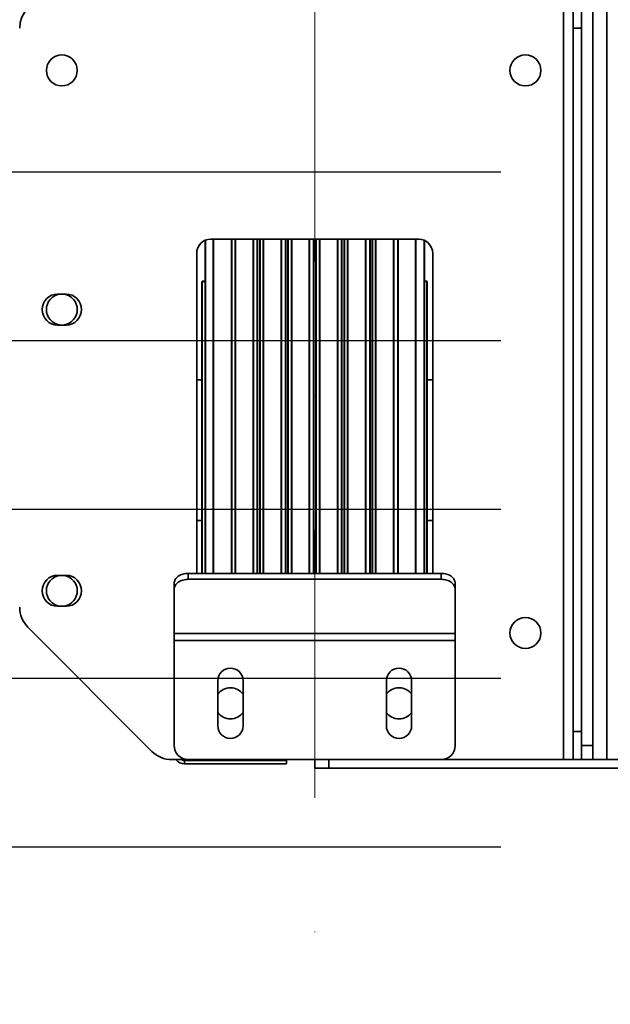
# Model space of a CAD drawing. Header units: millimetres. Extents: x 132157 to 155303, y 33763 to 45643.
# Tile 44 of 256: x 140680 to 140820, y 38455 to 38688. Entities that reach past the tile are written whole.
import ezdxf

# ---------------------------------------------------------------- set-up
doc = ezdxf.new("R2010")
doc.units = ezdxf.units.MM
doc.header["$LTSCALE"] = 20
doc.header["$PDMODE"] = 35
doc.header["$PDSIZE"] = 10
doc.linetypes.add('ČERCHOVANÁ2', pattern=[12.7, 6.35, -3.175, 0, -3.175])
doc.linetypes.add('ČÁRKOVANÁ2', pattern=[9.525, 6.35, -3.175])
doc.layers.add('KOTY', color=7, linetype='Continuous')
doc.layers.add('PŘEJEZD', color=7, linetype='ČÁRKOVANÁ2')
for name, color, linetype, lineweight in [('OSY', 1, 'ČERCHOVANÁ2', 9), ('POPIS', 6, 'Continuous', 40), ('RÁM', 4, 'Continuous', 35)]:
    doc.layers.add(name, color=color, linetype=linetype, lineweight=lineweight)
doc.styles.get("Standard").update_dxf_attribs({"font": 'arial.ttf'})
doc.dimstyles.get("Standard").update_dxf_attribs({"dimscale": 20, "dimtxt": 3, "dimasz": 3, "dimexe": 1, "dimexo": 0, "dimgap": 1.5, "dimtad": 1, "dimdsep": 46, "dimtxsty": 'Standard', "dimcen": 0, "dimdle": 1, "dimclrd": 256, "dimclre": 256, "dimclrt": 256, "dimaunit": 1, "dimadec": 0, "dimazin": 0, "dimtfac": 0.6, "dimtmove": 0, "dimatfit": 3, "dimfxl": 0, "dimtolj": 1, "dimarcsym": 0})

# ---------------------------------------------------------------- blocks, each defined once
blk = doc.blocks.new('*D527')
at = {"layer": 'Defpoints', "color": 0, "ltscale": 0.5}
for p in [(139486.5, 40475.93), (140853.17, 40475.93), (140853.17, 37142.59)]:
    blk.add_point(p, dxfattribs=at)
at = {"layer": 'KOTY', "lineweight": -2, "ltscale": 0.5}
for p, q in [((140853.17, 40475.93), (139466.5, 40475.93)), ((139486.5, 37202.59), (139486.5, 40415.93)), ((140853.17, 37142.59), (139466.5, 37142.59))]:
    blk.add_line(p, q, dxfattribs=at)
at = {"layer": 'KOTY', "ltscale": 0.5}
for points in [[(139476.5, 40415.93), (139496.5, 40415.93), (139486.5, 40475.93)], [(139476.5, 37202.59), (139496.5, 37202.59), (139486.5, 37142.59)]]:
    blk.add_solid(points, dxfattribs=at)
at = {"layer": 'KOTY', "ltscale": 0.5, "insert": (139418.54, 38809.26), "char_height": 60, "attachment_point": 5, "rotation": 90}
blk.add_mtext('\\A1;TYČ 5000', dxfattribs=at)

msp = doc.modelspace()

# ---------------------------------------------------------------- linework, layer by layer
at = {"layer": 'OSY', "ltscale": 0.5}
msp.add_line((140749.8365, 34309.2588), (140749.8365, 40699.2588), dxfattribs=at)
at = {"layer": 'POPIS', "ltscale": 0.5}
for p, q in [((140723.8365, 38635.617), (140723.8365, 38556.7343)), ((140725.8365, 38556.7343), (140725.8365, 38635.9255)), ((140730.128, 38635.9255), (140730.128, 38556.7343)), ((140731.0449, 38556.7343), (140731.0449, 38635.9255)), ((140735.2947, 38556.7343), (140735.2947, 38635.9255)), ((140736.2116, 38635.9255), (140736.2116, 38556.7343)), ((140736.7947, 38635.9255), (140736.7947, 38556.7343)), ((140737.7115, 38556.7343), (140737.7115, 38635.9255)), ((140741.9614, 38556.7343), (140741.9614, 38635.9255)), ((140742.8783, 38635.9255), (140742.8783, 38556.7343)), ((140743.4613, 38635.9255), (140743.4613, 38556.7343)), ((140744.3782, 38556.7343), (140744.3782, 38635.9255)), ((140748.6281, 38556.7343), (140748.6281, 38635.9255)), ((140749.5449, 38635.9255), (140749.5449, 38556.7343)), ((140750.128, 38635.9255), (140750.128, 38556.7343)), ((140751.0449, 38556.7343), (140751.0449, 38635.9255)), ((140755.2947, 38556.7343), (140755.2947, 38635.9255)), ((140756.2116, 38635.9255), (140756.2116, 38556.7343)), ((140756.7947, 38635.9255), (140756.7947, 38556.7343)), ((140757.7115, 38556.7343), (140757.7115, 38635.9255)), ((140761.9614, 38556.7343), (140761.9614, 38635.9255)), ((140762.8783, 38635.9255), (140762.8783, 38556.7343)), ((140763.4613, 38635.9255), (140763.4613, 38556.7343)), ((140764.3782, 38556.7343), (140764.3782, 38635.9255)), ((140768.6281, 38556.7343), (140768.6281, 38635.9255)), ((140769.5449, 38635.9255), (140769.5449, 38556.7343)), ((140773.8365, 38556.7343), (140773.8365, 38635.9255)), ((140775.8365, 38635.617), (140775.8365, 38556.7343)), ((140723.8365, 38625.9255), (140723.1698, 38625.9255)), ((140723.1698, 38556.7343), (140723.1698, 38625.9252)), ((140776.5031, 38625.9255), (140775.8365, 38625.9255)), ((140776.5031, 38556.7343), (140776.5031, 38625.9252))]:
    msp.add_line(p, q, dxfattribs=at)
at = {"layer": 'PŘEJEZD'}
for p, q in [((140476.5031, 38651.9255), (141023.1698, 38651.9255)), ((140476.5031, 38611.9255), (141023.1698, 38611.9255)), ((140476.5031, 38571.9255), (141023.1698, 38571.9255)), ((140476.5031, 38531.9255), (141023.1698, 38531.9255)), ((140476.5031, 38491.9255), (141023.1698, 38491.9255))]:
    msp.add_line(p, q, dxfattribs=at)
at = {"layer": 'RÁM', "ltscale": 0.5}
for p, q in [((140808.8698, 38512.5921), (140808.8698, 38692.5921)), ((140811.1698, 38512.5921), (140811.1698, 38692.5921)), ((140813.1698, 38512.5921), (140813.1698, 38692.5921)), ((140815.8365, 38512.5921), (140815.8365, 38692.5921)), ((140819.1165, 38512.5921), (140819.1165, 38692.5921)), ((140811.1698, 38685.9255), (140813.1698, 38685.9255)), ((140774.5031, 38635.9255), (140725.1698, 38635.9255)), ((140721.8365, 38632.5921), (140721.8365, 38556.7343)), ((140777.8365, 38556.7343), (140777.8365, 38632.5921)), ((140690.8365, 38622.9255), (140688.8365, 38622.9255)), ((140688.8365, 38615.5921), (140690.8365, 38615.5921)), ((140723.1698, 38602.5921), (140721.8365, 38602.5921)), ((140777.8365, 38602.5921), (140776.5031, 38602.5921)), ((140723.1698, 38569.2588), (140721.8365, 38569.2588)), ((140777.8365, 38569.2588), (140776.5031, 38569.2588)), ((140690.8365, 38556.2588), (140688.8365, 38556.2588)), ((140719.8365, 38556.7343), (140779.8365, 38556.7343)), ((140719.8365, 38555.3201), (140719.8365, 38556.7343)), ((140779.8365, 38555.3201), (140779.8365, 38556.7343)), ((140716.5031, 38552.963), (140716.5031, 38554.3773)), ((140719.8365, 38555.3201), (140779.8365, 38555.3201)), ((140783.1698, 38552.963), (140783.1698, 38554.3773)), ((140716.5031, 38515.9255), (140716.5031, 38552.963)), ((140783.1698, 38515.9255), (140783.1698, 38552.963)), ((140688.8365, 38548.9255), (140690.8365, 38548.9255)), ((140711.2172, 38514.5448), (140681.7891, 38543.9729)), ((140716.5031, 38542.4374), (140783.1698, 38542.4374)), ((140716.5031, 38540.811), (140783.1698, 38540.811)), ((140726.8365, 38531.2588), (140726.8365, 38520.5921)), ((140732.8365, 38520.5921), (140732.8365, 38531.2588)), ((140766.8365, 38531.2588), (140766.8365, 38520.5921)), ((140772.8365, 38520.5921), (140772.8365, 38531.2588)), ((140811.1698, 38519.2588), (140813.1698, 38519.2588)), ((140815.8365, 38515.9255), (140813.1698, 38515.9255)), ((140811.1698, 38512.5921), (140715.9312, 38512.5921)), ((140718.9431, 38512.3921), (140743.1698, 38512.3921)), ((140718.9431, 38511.5921), (140718.9431, 38512.3921)), ((140718.9431, 38511.5921), (140743.1698, 38511.5921)), ((140743.1698, 38511.5921), (140743.1698, 38512.3921)), ((140749.8365, 38510.5921), (140749.8365, 38512.5921)), ((140753.1698, 38510.5921), (140753.1698, 38512.5921)), ((140929.8352, 38512.5921), (140811.1698, 38512.5921)), ((140749.8365, 38510.5921), (140929.8352, 38510.5921))]:
    msp.add_line(p, q, dxfattribs=at)
for centre in [(140689.8365, 38675.9255), (140799.8365, 38675.9255), (140799.8365, 38542.5921)]:
    msp.add_circle(centre, 3.6667, dxfattribs=at)
for centre, radius, start, end in [((140686.5031, 38685.9255), 6.6667, 90, 180), ((140725.1698, 38632.5921), 3.3333, 90, 180), ((140774.5031, 38632.5921), 3.3333, 0, 90), ((140688.8365, 38619.2588), 3.6667, 90, 270), ((140689.8365, 38619.2588), 3.6667, 98.181818, 261.818182), ((140689.8365, 38619.2588), 3.6667, 278.181818, 81.818182), ((140690.8365, 38619.2588), 3.6667, 270, 90), ((140688.8365, 38552.5921), 3.6667, 90, 270), ((140689.8365, 38552.5921), 3.6667, 98.181818, 261.818182), ((140689.8365, 38552.5921), 3.6667, 278.181818, 81.818182), ((140690.8365, 38552.5921), 3.6667, 270, 90), ((140686.5031, 38548.6869), 6.6667, 180, 225), ((140729.8365, 38531.2588), 3, 0, 180), ((140769.8365, 38531.2588), 3, 0, 180), ((140729.8365, 38525.9255), 3.7, 35.379352, 144.620648), ((140769.8365, 38525.9255), 3.7, 35.379352, 144.620648), ((140729.8365, 38525.9255), 3.7, 215.379352, 324.620648), ((140769.8365, 38525.9255), 3.7, 215.379352, 324.620648), ((140729.8365, 38520.5921), 3, 180, 0), ((140769.8365, 38520.5921), 3, 180, 0), ((140715.9312, 38519.2588), 6.6667, 225, 270), ((140719.8365, 38515.9255), 3.3333, 180, 270), ((140779.8365, 38515.9255), 3.3333, 270, 0), ((140718.9431, 38514.0321), 2.44, 217.258663, 270), ((140718.9431, 38514.0321), 1.64, 242.572016, 270)]:
    msp.add_arc(centre, radius, start, end, dxfattribs=at)
for points, knots in [([(140719.8365, 38556.7343), (140719.4071, 38556.7343), (140718.5748, 38556.6225), (140717.636, 38556.198), (140717.0599, 38555.7087), (140716.7445, 38555.2982), (140716.5481, 38554.8487), (140716.5031, 38554.532), (140716.5031, 38554.3773)], [0, 0, 0, 0, 0.28705702, 0.5535684, 0.6755026, 0.78932578, 0.8965531, 1, 1, 1, 1]), ([(140783.1698, 38554.3773), (140783.1698, 38554.532), (140783.1249, 38554.8487), (140782.9284, 38555.2982), (140782.6131, 38555.7087), (140782.0369, 38556.198), (140781.0982, 38556.6225), (140780.2659, 38556.7343), (140779.8365, 38556.7343)], [0, 0, 0, 0, 0.1034469, 0.21067422, 0.3244974, 0.4464316, 0.71294298, 1, 1, 1, 1]), ([(140716.5031, 38552.963), (140716.5031, 38553.1178), (140716.5481, 38553.4345), (140716.7445, 38553.884), (140717.0599, 38554.2944), (140717.636, 38554.7838), (140718.5748, 38555.2083), (140719.4071, 38555.3201), (140719.8365, 38555.3201)], [0, 0, 0, 0, 0.1034469, 0.21067422, 0.3244974, 0.4464316, 0.71294298, 1, 1, 1, 1]), ([(140779.8365, 38555.3201), (140780.2659, 38555.3201), (140781.0982, 38555.2083), (140782.0369, 38554.7838), (140782.6131, 38554.2944), (140782.9284, 38553.884), (140783.1249, 38553.4345), (140783.1698, 38553.1178), (140783.1698, 38552.963)], [0, 0, 0, 0, 0.28705702, 0.5535684, 0.6755026, 0.78932578, 0.8965531, 1, 1, 1, 1])]:
    msp.add_open_spline(points, degree=3, knots=knots, dxfattribs=at)

# ---------------------------------------------------------------- dimensions: what is measured, and where the dimension line sits
at = {"layer": 'KOTY', "ltscale": 0.5}
dim = msp.add_linear_dim(base=(139486.5031, 40475.9255), p1=(140853.1698, 37142.5921), p2=(140853.1698, 40475.9255), angle=90, text='TYČ <>', dimstyle='Standard', override={"dimlfac": 1.5}, dxfattribs=at)
dim.commit()
dim.dimension.update_dxf_attribs({"geometry": '*D527', "text_midpoint": (139418.5427, 38809.2588)})

doc.saveas('drawing.dxf')
